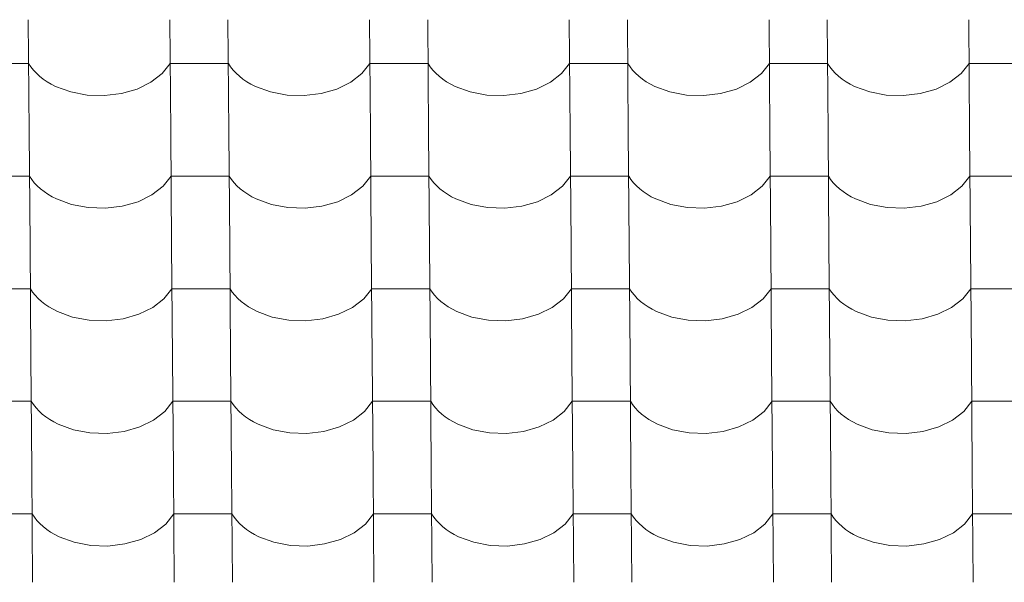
# Model space of a CAD drawing. Header units: millimetres. Extents: x -27785 to 104762, y -947 to 11132.
# Tile 145 of 146: x -3216 to -2402, y 9457 to 9921. Entities that reach past the tile are written whole.
import ezdxf

# ---------------------------------------------------------------- set-up
doc = ezdxf.new("R2010")
doc.units = ezdxf.units.MM
doc.header["$MEASUREMENT"] = 0
doc.layers.add('POHLED JIŽNÍ_1_Bourané_Výplně - Povrchové', color=7, linetype='Continuous')
doc.layers.add('POHLED JIŽNÍ_1_Konstrukce - nosné', color=7, linetype='Continuous')

# ---------------------------------------------------------------- blocks, each defined once
blk = doc.blocks.new('*X2', base_point=(-29303.7, -27473.93))
at = {"layer": 'POHLED JIŽNÍ_1_Bourané_Výplně - Povrchové', "color": 7, "linetype": 'Continuous', "lineweight": 13}
for p, q in [((-3208.54, 9921.39), (-3207.82, 9828.71)), ((-3091.58, 9921.39), (-3090.86, 9828.71)), ((-3043.55, 9921.39), (-3042.82, 9828.71)), ((-2926.58, 9921.39), (-2925.86, 9828.71)), ((-2878.55, 9921.39), (-2877.83, 9828.71)), ((-2761.59, 9921.39), (-2760.87, 9828.71)), ((-2713.55, 9921.39), (-2712.83, 9828.71)), ((-2596.59, 9921.39), (-2595.87, 9828.71)), ((-2548.56, 9921.39), (-2547.84, 9828.71)), ((-2431.6, 9921.39), (-2430.87, 9828.71)), ((-3208.26, 9885.23), (-3232.28, 9885.23)), ((-3208.26, 9885.23), (-3206.41, 9882.44)), ((-3097.9, 9876.84), (-3091.3, 9885.23)), ((-3067.28, 9885.23), (-3091.3, 9885.23)), ((-3043.26, 9885.23), (-3067.28, 9885.23)), ((-3043.26, 9885.23), (-3041.42, 9882.44)), ((-2932.91, 9876.84), (-2926.3, 9885.23)), ((-2902.29, 9885.23), (-2926.3, 9885.23)), ((-2878.27, 9885.23), (-2902.29, 9885.23)), ((-2878.27, 9885.23), (-2876.42, 9882.44)), ((-2767.91, 9876.84), (-2761.31, 9885.23)), ((-2737.29, 9885.23), (-2761.31, 9885.23)), ((-2713.27, 9885.23), (-2737.29, 9885.23)), ((-2713.27, 9885.23), (-2711.43, 9882.44)), ((-2602.91, 9876.84), (-2596.31, 9885.23)), ((-2572.29, 9885.23), (-2596.31, 9885.23)), ((-2548.28, 9885.23), (-2572.29, 9885.23)), ((-2548.28, 9885.23), (-2546.43, 9882.44)), ((-2437.92, 9876.84), (-2431.31, 9885.23)), ((-2407.3, 9885.23), (-2431.31, 9885.23)), ((-2383.28, 9885.23), (-2407.3, 9885.23)), ((-3206.41, 9882.44), (-3204.27, 9879.74)), ((-3204.27, 9879.74), (-3201.84, 9877.15)), ((-3201.84, 9877.15), (-3199.14, 9874.69)), ((-3107.16, 9869.67), (-3097.9, 9876.84)), ((-3041.42, 9882.44), (-3039.28, 9879.74)), ((-3039.28, 9879.74), (-3036.85, 9877.15)), ((-3036.85, 9877.15), (-3034.15, 9874.69)), ((-2942.16, 9869.67), (-2932.91, 9876.84)), ((-2876.42, 9882.44), (-2874.28, 9879.74)), ((-2874.28, 9879.74), (-2871.85, 9877.15)), ((-2871.85, 9877.15), (-2869.15, 9874.69)), ((-2777.16, 9869.67), (-2767.91, 9876.84)), ((-2711.43, 9882.44), (-2709.28, 9879.74)), ((-2709.28, 9879.74), (-2706.86, 9877.15)), ((-2706.86, 9877.15), (-2704.16, 9874.69)), ((-2612.17, 9869.67), (-2602.91, 9876.84)), ((-2546.43, 9882.44), (-2544.29, 9879.74)), ((-2544.29, 9879.74), (-2541.86, 9877.15)), ((-2541.86, 9877.15), (-2539.16, 9874.69)), ((-2447.17, 9869.67), (-2437.92, 9876.84)), ((-3199.14, 9874.69), (-3196.19, 9872.36)), ((-3196.19, 9872.36), (-3192.98, 9870.18)), ((-3192.98, 9870.18), (-3189.56, 9868.17)), ((-3189.56, 9868.17), (-3185.92, 9866.32)), ((-3118.59, 9864.08), (-3107.16, 9869.67)), ((-3034.15, 9874.69), (-3031.19, 9872.36)), ((-3031.19, 9872.36), (-3027.99, 9870.18)), ((-3027.99, 9870.18), (-3024.56, 9868.17)), ((-3024.56, 9868.17), (-3020.92, 9866.32)), ((-2953.59, 9864.08), (-2942.16, 9869.67)), ((-2869.15, 9874.69), (-2866.19, 9872.36)), ((-2866.19, 9872.36), (-2862.99, 9870.18)), ((-2862.99, 9870.18), (-2859.56, 9868.17)), ((-2859.56, 9868.17), (-2855.93, 9866.32)), ((-2788.6, 9864.08), (-2777.16, 9869.67)), ((-2704.16, 9874.69), (-2701.2, 9872.36)), ((-2701.2, 9872.36), (-2698, 9870.18)), ((-2698, 9870.18), (-2694.57, 9868.17)), ((-2694.57, 9868.17), (-2690.93, 9866.32)), ((-2623.6, 9864.08), (-2612.17, 9869.67)), ((-2539.16, 9874.69), (-2536.2, 9872.36)), ((-2536.2, 9872.36), (-2533, 9870.18)), ((-2533, 9870.18), (-2529.57, 9868.17)), ((-2529.57, 9868.17), (-2525.94, 9866.32)), ((-2458.6, 9864.08), (-2447.17, 9869.67)), ((-3185.92, 9866.32), (-3173.44, 9861.75)), ((-3173.44, 9861.75), (-3159.76, 9859.16)), ((-3159.76, 9859.16), (-3145.58, 9858.69)), ((-3145.58, 9858.69), (-3131.62, 9860.36)), ((-3131.62, 9860.36), (-3118.59, 9864.08)), ((-3020.92, 9866.32), (-3008.45, 9861.75)), ((-3008.45, 9861.75), (-2994.77, 9859.16)), ((-2994.77, 9859.16), (-2980.58, 9858.69)), ((-2980.58, 9858.69), (-2966.62, 9860.36)), ((-2966.62, 9860.36), (-2953.59, 9864.08)), ((-2855.93, 9866.32), (-2843.45, 9861.75)), ((-2843.45, 9861.75), (-2829.77, 9859.16)), ((-2829.77, 9859.16), (-2815.59, 9858.69)), ((-2815.59, 9858.69), (-2801.63, 9860.36)), ((-2801.63, 9860.36), (-2788.6, 9864.08)), ((-2690.93, 9866.32), (-2678.45, 9861.75)), ((-2678.45, 9861.75), (-2664.77, 9859.16)), ((-2664.77, 9859.16), (-2650.59, 9858.69)), ((-2650.59, 9858.69), (-2636.63, 9860.36)), ((-2636.63, 9860.36), (-2623.6, 9864.08)), ((-2525.94, 9866.32), (-2513.46, 9861.75)), ((-2513.46, 9861.75), (-2499.78, 9859.16)), ((-2499.78, 9859.16), (-2485.6, 9858.69)), ((-2485.6, 9858.69), (-2471.63, 9860.36)), ((-2471.63, 9860.36), (-2458.6, 9864.08)), ((-3207.82, 9828.38), (-3207.1, 9735.7)), ((-3090.86, 9828.38), (-3090.14, 9735.7)), ((-3042.82, 9828.38), (-3042.1, 9735.7)), ((-2925.86, 9828.38), (-2925.14, 9735.7)), ((-2877.83, 9828.38), (-2877.1, 9735.7)), ((-2760.86, 9828.38), (-2760.14, 9735.7)), ((-2712.83, 9828.38), (-2712.11, 9735.7)), ((-2595.87, 9828.38), (-2595.15, 9735.7)), ((-2547.83, 9828.38), (-2547.11, 9735.7)), ((-2430.87, 9828.38), (-2430.15, 9735.7)), ((-3207.54, 9792.22), (-3231.55, 9792.22)), ((-3207.54, 9792.22), (-3205.69, 9789.43)), ((-3205.69, 9789.43), (-3203.55, 9786.73)), ((-3203.55, 9786.73), (-3201.12, 9784.14)), ((-3097.18, 9783.83), (-3090.57, 9792.22)), ((-3066.56, 9792.22), (-3090.57, 9792.22)), ((-3042.54, 9792.22), (-3066.56, 9792.22)), ((-3042.54, 9792.22), (-3040.69, 9789.43)), ((-3040.69, 9789.43), (-3038.55, 9786.73)), ((-3038.55, 9786.73), (-3036.13, 9784.14)), ((-2932.18, 9783.83), (-2925.58, 9792.22)), ((-2901.56, 9792.22), (-2925.58, 9792.22)), ((-2877.54, 9792.22), (-2901.56, 9792.22)), ((-2877.54, 9792.22), (-2875.7, 9789.43)), ((-2875.7, 9789.43), (-2873.56, 9786.73)), ((-2873.56, 9786.73), (-2871.13, 9784.14)), ((-2767.19, 9783.83), (-2760.58, 9792.22)), ((-2736.57, 9792.22), (-2760.58, 9792.22)), ((-2712.55, 9792.22), (-2736.57, 9792.22)), ((-2712.55, 9792.22), (-2710.7, 9789.43)), ((-2710.7, 9789.43), (-2708.56, 9786.73)), ((-2708.56, 9786.73), (-2706.13, 9784.14)), ((-2602.19, 9783.83), (-2595.59, 9792.22)), ((-2571.57, 9792.22), (-2595.59, 9792.22)), ((-2547.55, 9792.22), (-2571.57, 9792.22)), ((-2547.55, 9792.22), (-2545.71, 9789.43)), ((-2545.71, 9789.43), (-2543.56, 9786.73)), ((-2543.56, 9786.73), (-2541.14, 9784.14)), ((-2437.19, 9783.83), (-2430.59, 9792.22)), ((-2406.57, 9792.22), (-2430.59, 9792.22)), ((-2382.56, 9792.22), (-2406.57, 9792.22)), ((-3201.12, 9784.14), (-3198.42, 9781.68)), ((-3198.42, 9781.68), (-3195.46, 9779.35)), ((-3195.46, 9779.35), (-3192.26, 9777.18)), ((-3192.26, 9777.18), (-3188.83, 9775.16)), ((-3106.43, 9776.66), (-3097.18, 9783.83)), ((-3036.13, 9784.14), (-3033.42, 9781.68)), ((-3033.42, 9781.68), (-3030.47, 9779.35)), ((-3030.47, 9779.35), (-3027.26, 9777.18)), ((-3027.26, 9777.18), (-3023.84, 9775.16)), ((-2941.44, 9776.66), (-2932.18, 9783.83)), ((-2871.13, 9784.14), (-2868.43, 9781.68)), ((-2868.43, 9781.68), (-2865.47, 9779.35)), ((-2865.47, 9779.35), (-2862.27, 9777.18)), ((-2862.27, 9777.18), (-2858.84, 9775.16)), ((-2776.44, 9776.66), (-2767.19, 9783.83)), ((-2706.13, 9784.14), (-2703.43, 9781.68)), ((-2703.43, 9781.68), (-2700.47, 9779.35)), ((-2700.47, 9779.35), (-2697.27, 9777.18)), ((-2697.27, 9777.18), (-2693.84, 9775.16)), ((-2611.44, 9776.66), (-2602.19, 9783.83)), ((-2541.14, 9784.14), (-2538.44, 9781.68)), ((-2538.44, 9781.68), (-2535.48, 9779.35)), ((-2535.48, 9779.35), (-2532.28, 9777.18)), ((-2532.28, 9777.18), (-2528.85, 9775.16)), ((-2446.45, 9776.66), (-2437.19, 9783.83)), ((-3188.83, 9775.16), (-3185.2, 9773.31)), ((-3185.2, 9773.31), (-3172.72, 9768.74)), ((-3130.89, 9767.35), (-3117.86, 9771.07)), ((-3117.86, 9771.07), (-3106.43, 9776.66)), ((-3023.84, 9775.16), (-3020.2, 9773.31)), ((-3020.2, 9773.31), (-3007.72, 9768.74)), ((-2965.9, 9767.35), (-2952.87, 9771.07)), ((-2952.87, 9771.07), (-2941.44, 9776.66)), ((-2858.84, 9775.16), (-2855.21, 9773.31)), ((-2855.21, 9773.31), (-2842.73, 9768.74)), ((-2800.9, 9767.35), (-2787.87, 9771.07)), ((-2787.87, 9771.07), (-2776.44, 9776.66)), ((-2693.84, 9775.16), (-2690.21, 9773.31)), ((-2690.21, 9773.31), (-2677.73, 9768.74)), ((-2635.91, 9767.35), (-2622.88, 9771.07)), ((-2622.88, 9771.07), (-2611.44, 9776.66)), ((-2528.85, 9775.16), (-2525.21, 9773.31)), ((-2525.21, 9773.31), (-2512.73, 9768.74)), ((-2470.91, 9767.35), (-2457.88, 9771.07)), ((-2457.88, 9771.07), (-2446.45, 9776.66)), ((-3172.72, 9768.74), (-3159.04, 9766.15)), ((-3159.04, 9766.15), (-3144.86, 9765.68)), ((-3144.86, 9765.68), (-3130.89, 9767.35)), ((-3007.72, 9768.74), (-2994.04, 9766.15)), ((-2994.04, 9766.15), (-2979.86, 9765.68)), ((-2979.86, 9765.68), (-2965.9, 9767.35)), ((-2842.73, 9768.74), (-2829.05, 9766.15)), ((-2829.05, 9766.15), (-2814.86, 9765.68)), ((-2814.86, 9765.68), (-2800.9, 9767.35)), ((-2677.73, 9768.74), (-2664.05, 9766.15)), ((-2664.05, 9766.15), (-2649.87, 9765.68)), ((-2649.87, 9765.68), (-2635.91, 9767.35)), ((-2512.73, 9768.74), (-2499.05, 9766.15)), ((-2499.05, 9766.15), (-2484.87, 9765.68)), ((-2484.87, 9765.68), (-2470.91, 9767.35)), ((-3207.09, 9735.37), (-3206.37, 9642.69)), ((-3090.13, 9735.37), (-3089.41, 9642.69)), ((-3042.1, 9735.37), (-3041.38, 9642.69)), ((-2925.14, 9735.37), (-2924.42, 9642.69)), ((-2877.1, 9735.37), (-2876.38, 9642.69)), ((-2760.14, 9735.37), (-2759.42, 9642.69)), ((-2712.11, 9735.37), (-2711.39, 9642.69)), ((-2595.14, 9735.37), (-2594.42, 9642.69)), ((-2547.11, 9735.37), (-2546.39, 9642.69)), ((-2430.15, 9735.37), (-2429.43, 9642.69)), ((-3206.81, 9699.21), (-3230.83, 9699.21)), ((-3206.81, 9699.21), (-3204.97, 9696.42)), ((-3204.97, 9696.42), (-3202.82, 9693.72)), ((-3096.45, 9690.83), (-3089.85, 9699.21)), ((-3065.83, 9699.21), (-3089.85, 9699.21)), ((-3041.82, 9699.21), (-3065.83, 9699.21)), ((-3041.82, 9699.21), (-3039.97, 9696.42)), ((-3039.97, 9696.42), (-3037.83, 9693.72)), ((-2931.46, 9690.83), (-2924.86, 9699.21)), ((-2900.84, 9699.21), (-2924.86, 9699.21)), ((-2876.82, 9699.21), (-2900.84, 9699.21)), ((-2876.82, 9699.21), (-2874.98, 9696.42)), ((-2874.98, 9696.42), (-2872.83, 9693.72)), ((-2766.46, 9690.83), (-2759.86, 9699.21)), ((-2735.84, 9699.21), (-2759.86, 9699.21)), ((-2711.83, 9699.21), (-2735.84, 9699.21)), ((-2711.83, 9699.21), (-2709.98, 9696.42)), ((-2709.98, 9696.42), (-2707.84, 9693.72)), ((-2601.47, 9690.83), (-2594.86, 9699.21)), ((-2570.85, 9699.21), (-2594.86, 9699.21)), ((-2546.83, 9699.21), (-2570.85, 9699.21)), ((-2546.83, 9699.21), (-2544.98, 9696.42)), ((-2544.98, 9696.42), (-2542.84, 9693.72)), ((-2436.47, 9690.83), (-2429.87, 9699.21)), ((-2405.85, 9699.21), (-2429.87, 9699.21)), ((-2381.83, 9699.21), (-2405.85, 9699.21)), ((-3202.82, 9693.72), (-3200.4, 9691.14)), ((-3200.4, 9691.14), (-3197.7, 9688.67)), ((-3197.7, 9688.67), (-3194.74, 9686.34)), ((-3105.71, 9683.65), (-3096.45, 9690.83)), ((-3037.83, 9693.72), (-3035.4, 9691.14)), ((-3035.4, 9691.14), (-3032.7, 9688.67)), ((-3032.7, 9688.67), (-3029.74, 9686.34)), ((-2940.71, 9683.65), (-2931.46, 9690.83)), ((-2872.83, 9693.72), (-2870.41, 9691.14)), ((-2870.41, 9691.14), (-2867.71, 9688.67)), ((-2867.71, 9688.67), (-2864.75, 9686.34)), ((-2775.72, 9683.65), (-2766.46, 9690.83)), ((-2707.84, 9693.72), (-2705.41, 9691.14)), ((-2705.41, 9691.14), (-2702.71, 9688.67)), ((-2702.71, 9688.67), (-2699.75, 9686.34)), ((-2610.72, 9683.65), (-2601.47, 9690.83)), ((-2542.84, 9693.72), (-2540.41, 9691.14)), ((-2540.41, 9691.14), (-2537.71, 9688.67)), ((-2537.71, 9688.67), (-2534.75, 9686.34)), ((-2445.72, 9683.65), (-2436.47, 9690.83)), ((-3194.74, 9686.34), (-3191.54, 9684.17)), ((-3191.54, 9684.17), (-3188.11, 9682.15)), ((-3188.11, 9682.15), (-3184.47, 9680.3)), ((-3184.47, 9680.3), (-3171.99, 9675.73)), ((-3117.14, 9678.06), (-3105.71, 9683.65)), ((-3029.74, 9686.34), (-3026.54, 9684.17)), ((-3026.54, 9684.17), (-3023.11, 9682.15)), ((-3023.11, 9682.15), (-3019.48, 9680.3)), ((-3019.48, 9680.3), (-3007, 9675.73)), ((-2952.15, 9678.06), (-2940.71, 9683.65)), ((-2864.75, 9686.34), (-2861.54, 9684.17)), ((-2861.54, 9684.17), (-2858.12, 9682.15)), ((-2858.12, 9682.15), (-2854.48, 9680.3)), ((-2854.48, 9680.3), (-2842, 9675.73)), ((-2787.15, 9678.06), (-2775.72, 9683.65)), ((-2699.75, 9686.34), (-2696.55, 9684.17)), ((-2696.55, 9684.17), (-2693.12, 9682.15)), ((-2693.12, 9682.15), (-2689.49, 9680.3)), ((-2689.49, 9680.3), (-2677.01, 9675.73)), ((-2622.15, 9678.06), (-2610.72, 9683.65)), ((-2534.75, 9686.34), (-2531.55, 9684.17)), ((-2531.55, 9684.17), (-2528.13, 9682.15)), ((-2528.13, 9682.15), (-2524.49, 9680.3)), ((-2524.49, 9680.3), (-2512.01, 9675.73)), ((-2457.16, 9678.06), (-2445.72, 9683.65)), ((-3171.99, 9675.73), (-3158.32, 9673.14)), ((-3158.32, 9673.14), (-3144.13, 9672.67)), ((-3144.13, 9672.67), (-3130.17, 9674.34)), ((-3130.17, 9674.34), (-3117.14, 9678.06)), ((-3007, 9675.73), (-2993.32, 9673.14)), ((-2993.32, 9673.14), (-2979.14, 9672.67)), ((-2979.14, 9672.67), (-2965.18, 9674.34)), ((-2965.18, 9674.34), (-2952.15, 9678.06)), ((-2842, 9675.73), (-2828.32, 9673.14)), ((-2828.32, 9673.14), (-2814.14, 9672.67)), ((-2814.14, 9672.67), (-2800.18, 9674.34)), ((-2800.18, 9674.34), (-2787.15, 9678.06)), ((-2677.01, 9675.73), (-2663.33, 9673.14)), ((-2663.33, 9673.14), (-2649.15, 9672.67)), ((-2649.15, 9672.67), (-2635.18, 9674.34)), ((-2635.18, 9674.34), (-2622.15, 9678.06)), ((-2512.01, 9675.73), (-2498.33, 9673.14)), ((-2498.33, 9673.14), (-2484.15, 9672.67)), ((-2484.15, 9672.67), (-2470.19, 9674.34)), ((-2470.19, 9674.34), (-2457.16, 9678.06)), ((-3206.37, 9642.36), (-3205.65, 9549.68)), ((-3089.41, 9642.36), (-3088.69, 9549.68)), ((-3041.37, 9642.36), (-3040.65, 9549.68)), ((-2924.41, 9642.36), (-2923.69, 9549.68)), ((-2876.38, 9642.36), (-2875.66, 9549.68)), ((-2759.42, 9642.36), (-2758.7, 9549.68)), ((-2711.38, 9642.36), (-2710.66, 9549.68)), ((-2594.42, 9642.36), (-2593.7, 9549.68)), ((-2546.39, 9642.36), (-2545.67, 9549.68)), ((-2429.42, 9642.36), (-2428.7, 9549.68)), ((-3206.09, 9606.2), (-3230.11, 9606.2)), ((-3206.09, 9606.2), (-3204.24, 9603.41)), ((-3204.24, 9603.41), (-3202.1, 9600.71)), ((-3202.1, 9600.71), (-3199.67, 9598.13)), ((-3095.73, 9597.82), (-3089.13, 9606.2)), ((-3065.11, 9606.2), (-3089.13, 9606.2)), ((-3041.09, 9606.2), (-3065.11, 9606.2)), ((-3041.09, 9606.2), (-3039.25, 9603.41)), ((-3039.25, 9603.41), (-3037.11, 9600.71)), ((-3037.11, 9600.71), (-3034.68, 9598.13)), ((-2930.73, 9597.82), (-2924.13, 9606.2)), ((-2900.11, 9606.2), (-2924.13, 9606.2)), ((-2876.1, 9606.2), (-2900.11, 9606.2)), ((-2876.1, 9606.2), (-2874.25, 9603.41)), ((-2874.25, 9603.41), (-2872.11, 9600.71)), ((-2872.11, 9600.71), (-2869.68, 9598.13)), ((-2765.74, 9597.82), (-2759.14, 9606.2)), ((-2735.12, 9606.2), (-2759.14, 9606.2)), ((-2711.1, 9606.2), (-2735.12, 9606.2)), ((-2711.1, 9606.2), (-2709.26, 9603.41)), ((-2709.26, 9603.41), (-2707.11, 9600.71)), ((-2707.11, 9600.71), (-2704.69, 9598.13)), ((-2600.74, 9597.82), (-2594.14, 9606.2)), ((-2570.12, 9606.2), (-2594.14, 9606.2)), ((-2546.11, 9606.2), (-2570.12, 9606.2)), ((-2546.11, 9606.2), (-2544.26, 9603.41)), ((-2544.26, 9603.41), (-2542.12, 9600.71)), ((-2542.12, 9600.71), (-2539.69, 9598.13)), ((-2435.75, 9597.82), (-2429.14, 9606.2)), ((-2405.13, 9606.2), (-2429.14, 9606.2)), ((-2381.11, 9606.2), (-2405.13, 9606.2)), ((-3199.67, 9598.13), (-3196.97, 9595.66)), ((-3196.97, 9595.66), (-3194.01, 9593.34)), ((-3194.01, 9593.34), (-3190.81, 9591.16)), ((-3190.81, 9591.16), (-3187.39, 9589.14)), ((-3116.42, 9585.05), (-3104.98, 9590.65)), ((-3104.98, 9590.65), (-3095.73, 9597.82)), ((-3034.68, 9598.13), (-3031.98, 9595.66)), ((-3031.98, 9595.66), (-3029.02, 9593.34)), ((-3029.02, 9593.34), (-3025.82, 9591.16)), ((-3025.82, 9591.16), (-3022.39, 9589.14)), ((-2951.42, 9585.05), (-2939.99, 9590.65)), ((-2939.99, 9590.65), (-2930.73, 9597.82)), ((-2869.68, 9598.13), (-2866.98, 9595.66)), ((-2866.98, 9595.66), (-2864.02, 9593.34)), ((-2864.02, 9593.34), (-2860.82, 9591.16)), ((-2860.82, 9591.16), (-2857.39, 9589.14)), ((-2786.43, 9585.05), (-2774.99, 9590.65)), ((-2774.99, 9590.65), (-2765.74, 9597.82)), ((-2704.69, 9598.13), (-2701.99, 9595.66)), ((-2701.99, 9595.66), (-2699.03, 9593.34)), ((-2699.03, 9593.34), (-2695.83, 9591.16)), ((-2695.83, 9591.16), (-2692.4, 9589.14)), ((-2621.43, 9585.05), (-2610, 9590.65)), ((-2610, 9590.65), (-2600.74, 9597.82)), ((-2539.69, 9598.13), (-2536.99, 9595.66)), ((-2536.99, 9595.66), (-2534.03, 9593.34)), ((-2534.03, 9593.34), (-2530.83, 9591.16)), ((-2530.83, 9591.16), (-2527.4, 9589.14)), ((-2456.43, 9585.05), (-2445, 9590.65)), ((-2445, 9590.65), (-2435.75, 9597.82)), ((-3187.39, 9589.14), (-3183.75, 9587.29)), ((-3183.75, 9587.29), (-3171.27, 9582.72)), ((-3171.27, 9582.72), (-3157.59, 9580.13)), ((-3129.45, 9581.33), (-3116.42, 9585.05)), ((-3022.39, 9589.14), (-3018.75, 9587.29)), ((-3018.75, 9587.29), (-3006.27, 9582.72)), ((-3006.27, 9582.72), (-2992.6, 9580.13)), ((-2964.45, 9581.33), (-2951.42, 9585.05)), ((-2857.39, 9589.14), (-2853.76, 9587.29)), ((-2853.76, 9587.29), (-2841.28, 9582.72)), ((-2841.28, 9582.72), (-2827.6, 9580.13)), ((-2799.46, 9581.33), (-2786.43, 9585.05)), ((-2692.4, 9589.14), (-2688.76, 9587.29)), ((-2688.76, 9587.29), (-2676.28, 9582.72)), ((-2676.28, 9582.72), (-2662.6, 9580.13)), ((-2634.46, 9581.33), (-2621.43, 9585.05)), ((-2527.4, 9589.14), (-2523.77, 9587.29)), ((-2523.77, 9587.29), (-2511.29, 9582.72)), ((-2511.29, 9582.72), (-2497.61, 9580.13)), ((-2469.46, 9581.33), (-2456.43, 9585.05)), ((-3157.59, 9580.13), (-3143.41, 9579.66)), ((-3143.41, 9579.66), (-3129.45, 9581.33)), ((-2992.6, 9580.13), (-2978.41, 9579.66)), ((-2978.41, 9579.66), (-2964.45, 9581.33)), ((-2827.6, 9580.13), (-2813.42, 9579.66)), ((-2813.42, 9579.66), (-2799.46, 9581.33)), ((-2662.6, 9580.13), (-2648.42, 9579.66)), ((-2648.42, 9579.66), (-2634.46, 9581.33)), ((-2497.61, 9580.13), (-2483.43, 9579.66)), ((-2483.43, 9579.66), (-2469.46, 9581.33)), ((-3205.65, 9549.35), (-3204.93, 9456.68)), ((-3088.69, 9549.35), (-3087.96, 9456.68)), ((-3040.65, 9549.35), (-3039.93, 9456.68)), ((-2923.69, 9549.35), (-2922.97, 9456.68)), ((-2875.66, 9549.35), (-2874.93, 9456.68)), ((-2758.69, 9549.35), (-2757.97, 9456.68)), ((-2710.66, 9549.35), (-2709.94, 9456.68)), ((-2593.7, 9549.35), (-2592.98, 9456.68)), ((-2545.66, 9549.35), (-2544.94, 9456.68)), ((-2428.7, 9549.35), (-2427.98, 9456.68)), ((-3205.37, 9513.19), (-3229.38, 9513.19)), ((-3205.37, 9513.19), (-3203.52, 9510.4)), ((-3203.52, 9510.4), (-3201.38, 9507.7)), ((-3095.01, 9504.81), (-3088.4, 9513.19)), ((-3064.39, 9513.19), (-3088.4, 9513.19)), ((-3040.37, 9513.19), (-3064.39, 9513.19)), ((-3040.37, 9513.19), (-3038.52, 9510.4)), ((-3038.52, 9510.4), (-3036.38, 9507.7)), ((-2930.01, 9504.81), (-2923.41, 9513.19)), ((-2899.39, 9513.19), (-2923.41, 9513.19)), ((-2875.37, 9513.19), (-2899.39, 9513.19)), ((-2875.37, 9513.19), (-2873.53, 9510.4)), ((-2873.53, 9510.4), (-2871.39, 9507.7)), ((-2765.01, 9504.81), (-2758.41, 9513.19)), ((-2734.39, 9513.19), (-2758.41, 9513.19)), ((-2710.38, 9513.19), (-2734.39, 9513.19)), ((-2710.38, 9513.19), (-2708.53, 9510.4)), ((-2708.53, 9510.4), (-2706.39, 9507.7)), ((-2600.02, 9504.81), (-2593.42, 9513.19)), ((-2569.4, 9513.19), (-2593.42, 9513.19)), ((-2545.38, 9513.19), (-2569.4, 9513.19)), ((-2545.38, 9513.19), (-2543.54, 9510.4)), ((-2543.54, 9510.4), (-2541.39, 9507.7)), ((-2435.02, 9504.81), (-2428.42, 9513.19)), ((-2404.4, 9513.19), (-2428.42, 9513.19)), ((-2380.39, 9513.19), (-2404.4, 9513.19)), ((-3201.38, 9507.7), (-3198.95, 9505.12)), ((-3198.95, 9505.12), (-3196.25, 9502.65)), ((-3196.25, 9502.65), (-3193.29, 9500.33)), ((-3104.26, 9497.64), (-3095.01, 9504.81)), ((-3036.38, 9507.7), (-3033.95, 9505.12)), ((-3033.95, 9505.12), (-3031.25, 9502.65)), ((-3031.25, 9502.65), (-3028.3, 9500.33)), ((-2939.26, 9497.64), (-2930.01, 9504.81)), ((-2871.39, 9507.7), (-2868.96, 9505.12)), ((-2868.96, 9505.12), (-2866.26, 9502.65)), ((-2866.26, 9502.65), (-2863.3, 9500.33)), ((-2774.27, 9497.64), (-2765.01, 9504.81)), ((-2706.39, 9507.7), (-2703.96, 9505.12)), ((-2703.96, 9505.12), (-2701.26, 9502.65)), ((-2701.26, 9502.65), (-2698.3, 9500.33)), ((-2609.27, 9497.64), (-2600.02, 9504.81)), ((-2541.39, 9507.7), (-2538.97, 9505.12)), ((-2538.97, 9505.12), (-2536.27, 9502.65)), ((-2536.27, 9502.65), (-2533.31, 9500.33)), ((-2444.28, 9497.64), (-2435.02, 9504.81)), ((-3193.29, 9500.33), (-3190.09, 9498.15)), ((-3190.09, 9498.15), (-3186.66, 9496.13)), ((-3186.66, 9496.13), (-3183.03, 9494.28)), ((-3183.03, 9494.28), (-3170.55, 9489.71)), ((-3115.69, 9492.05), (-3104.26, 9497.64)), ((-3028.3, 9500.33), (-3025.09, 9498.15)), ((-3025.09, 9498.15), (-3021.67, 9496.13)), ((-3021.67, 9496.13), (-3018.03, 9494.28)), ((-3018.03, 9494.28), (-3005.55, 9489.71)), ((-2950.7, 9492.05), (-2939.26, 9497.64)), ((-2863.3, 9500.33), (-2860.1, 9498.15)), ((-2860.1, 9498.15), (-2856.67, 9496.13)), ((-2856.67, 9496.13), (-2853.03, 9494.28)), ((-2853.03, 9494.28), (-2840.56, 9489.71)), ((-2785.7, 9492.05), (-2774.27, 9497.64)), ((-2698.3, 9500.33), (-2695.1, 9498.15)), ((-2695.1, 9498.15), (-2691.67, 9496.13)), ((-2691.67, 9496.13), (-2688.04, 9494.28)), ((-2688.04, 9494.28), (-2675.56, 9489.71)), ((-2620.71, 9492.05), (-2609.27, 9497.64)), ((-2533.31, 9500.33), (-2530.11, 9498.15)), ((-2530.11, 9498.15), (-2526.68, 9496.13)), ((-2526.68, 9496.13), (-2523.04, 9494.28)), ((-2523.04, 9494.28), (-2510.56, 9489.71)), ((-2455.71, 9492.05), (-2444.28, 9497.64)), ((-3170.55, 9489.71), (-3156.87, 9487.12)), ((-3156.87, 9487.12), (-3142.69, 9486.65)), ((-3142.69, 9486.65), (-3128.72, 9488.32)), ((-3128.72, 9488.32), (-3115.69, 9492.05)), ((-3005.55, 9489.71), (-2991.87, 9487.12)), ((-2991.87, 9487.12), (-2977.69, 9486.65)), ((-2977.69, 9486.65), (-2963.73, 9488.32)), ((-2963.73, 9488.32), (-2950.7, 9492.05)), ((-2840.56, 9489.71), (-2826.88, 9487.12)), ((-2826.88, 9487.12), (-2812.69, 9486.65)), ((-2812.69, 9486.65), (-2798.73, 9488.32)), ((-2798.73, 9488.32), (-2785.7, 9492.05)), ((-2675.56, 9489.71), (-2661.88, 9487.12)), ((-2661.88, 9487.12), (-2647.7, 9486.65)), ((-2647.7, 9486.65), (-2633.74, 9488.32)), ((-2633.74, 9488.32), (-2620.71, 9492.05)), ((-2510.56, 9489.71), (-2496.88, 9487.12)), ((-2496.88, 9487.12), (-2482.7, 9486.65)), ((-2482.7, 9486.65), (-2468.74, 9488.32)), ((-2468.74, 9488.32), (-2455.71, 9492.05))]:
    blk.add_line(p, q, dxfattribs=at)

msp = doc.modelspace()

# ---------------------------------------------------------------- block references
at = {"layer": 'POHLED JIŽNÍ_1_Konstrukce - nosné', "color": 9, "linetype": 'Continuous', "lineweight": 13}
msp.add_blockref('*X2', (-29303.7, -27473.93), dxfattribs=at)

doc.saveas('drawing.dxf')
